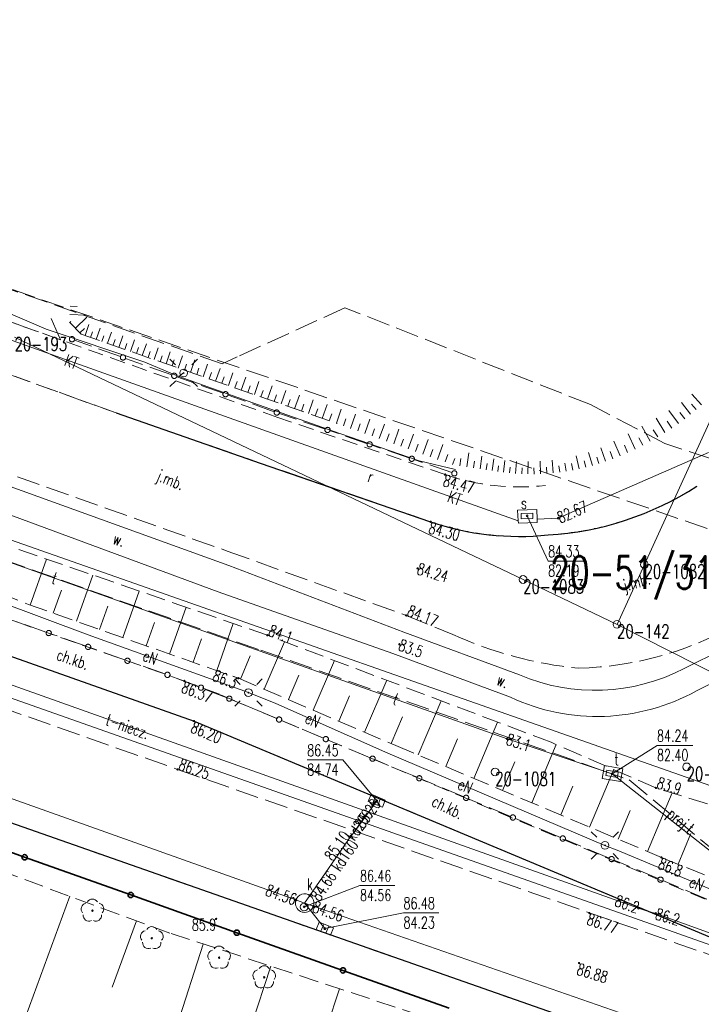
# Model space of a CAD drawing. Header units: metres. Extents: x 7505752 to 7507120, y 5839999 to 5840598.
# Tile 6 of 35: x 7506031 to 7506075, y 5840411 to 5840475. Entities that reach past the tile are written whole.
import ezdxf
from ezdxf.enums import TextEntityAlignment as Align

# ---------------------------------------------------------------- set-up
doc = ezdxf.new("R2010")
doc.units = ezdxf.units.M
for name, pattern in [('2_1', [0]), ('2_OTKC', [1.5, 1, -0.5]), ('2_OTKG', [1.5, 1, -0.5]), ('2_OTKJ', [2, 1.5, -0.5]), ('2_OTKK', [0]), ('2_OTKR', [0]), ('2_OTRK', [1.75, 1.25, -0.5]), ('2_OTRKG', [1.75, 1.25, -0.5]), ('4_SUEP_A', [0]), ('4_SUKP', [0]), ('4_SULL', [0]), ('4_SUPK', [0]), ('4_SUPP_P', [2, 1.5, -0.5]), ('4_SUTP_A', [0]), ('GDE', [0])]:
    doc.linetypes.add(name, pattern=pattern)
doc.layers.get('0').update_dxf_attribs({"color": 250, "linetype": 'CONTINUOUS', "lineweight": 100})
for name, color, linetype, lineweight in [('Dzialki', 7, 'GDE', 18), ('Numery_dzialek', 7, 'CONTINUOUS', 20), ('Numery_punktow', 7, 'CONTINUOUS', 9), ('OTK_E_T_0', 7, 'CONTINUOUS', 0), ('OTK_E_T_1', 7, 'CONTINUOUS', 0), ('OTK_E_T_2', 7, 'CONTINUOUS', 0), ('OTK_E_T_4', 7, 'CONTINUOUS', 0), ('OTK_L_0', 7, '2_OTKJ', 18), ('OTK_L_1', 7, '2_OTKK', 25), ('OTK_L_11', 7, 'CONTINUOUS', 18), ('OTK_L_2', 7, '2_OTKC', 18), ('OTK_L_3', 7, '2_OTKG', 18), ('OTK_L_5', 7, 'CONTINUOUS', 18), ('OTO_L_0', 7, 'CONTINUOUS', 35), ('OTR_L_1', 7, '2_OTRK', 18), ('OTR_T_0', 7, 'CONTINUOUS', 18), ('OTR_T_1', 7, 'CONTINUOUS', 18), ('Punkty', 7, 'CONTINUOUS', 18), ('SUE_T_3', 7, 'CONTINUOUS', 18), ('SUEP_E_T_0', 1, 'CONTINUOUS', 0), ('SUEP_L_0', 1, '4_SUEP_A', 18), ('SUL_E_T_0', 7, 'CONTINUOUS', 0), ('SUL_L_0', 7, '4_SULL', 18), ('SUP_E_T_1', 7, 'CONTINUOUS', 0), ('SUP_L_1', 7, '4_SUPK', 18), ('SUP_T_4', 7, 'CONTINUOUS', 18), ('SUSR_T_0', 7, 'CONTINUOUS', 18)]:
    doc.layers.add(name, color=color, linetype=linetype, lineweight=lineweight)
for name, color, linetype, lineweight, true_color in [('OTZ_T_0', 96, 'CONTINUOUS', 18, 0x008000), ('P_SUGP_L_0', 52, '4_SUPP_P', 18, 0xbfbf00), ('P_SUKP_L_0', 36, '4_SUPP_P', 18, 0x803300), ('P_SUTP_E_T_0', 30, 'CONTINUOUS', 0, 0xff9100), ('P_SUTP_L_0', 30, '4_SUPP_P', 18, 0xff9100), ('SUK_T_1', 36, 'CONTINUOUS', 18, 0x803300), ('SUKP_E_T_0', 36, 'CONTINUOUS', 0, 0x803300), ('SUKP_L_0', 36, '4_SUKP', 18, 0x803300), ('SUKR_T_0', 36, 'CONTINUOUS', 18, 0x803300), ('SUTP_E_T_0', 30, 'CONTINUOUS', 0, 0xff9100), ('SUTP_L_0', 30, '4_SUTP_A', 18, 0xff9100), ('SUTR_T_0', 30, 'CONTINUOUS', 18, 0xff9100)]:
    doc.layers.add(name, color=color, linetype=linetype, lineweight=lineweight, true_color=true_color)
doc.styles.get("Standard").update_dxf_attribs({"font": 'Simplex.SHX', "width": 0.75})

# ---------------------------------------------------------------- blocks, each defined once
blk = doc.blocks.new('GRT')
at = {"linetype": 'CONTINUOUS'}
blk.add_circle((0, 0), 0.25, dxfattribs=at)
blk = doc.blocks.new('2_OTRN')
at = {"linetype": 'CONTINUOUS'}
blk.add_circle((0, 0), 0.045, dxfattribs=at)
blk = doc.blocks.new('2_OTRS')
at = {"linetype": 'CONTINUOUS'}
blk.add_circle((0, 0), 0.045, dxfattribs=at)
blk = doc.blocks.new('2_OTZL')
at = {"linetype": 'CONTINUOUS'}
blk.add_circle((0, 0), 0.045, dxfattribs=at)
for centre, start, end in [((0, 0.375), 30.14012, 149.85988), ((-0.357, 0.116), 102.14447, 221.86002), ((0.357, 0.116), 318.13998, 77.85553), ((-0.22, -0.303), 174.14818, 293.85423), ((0.22, -0.303), 246.14577, 5.85182)]:
    blk.add_arc(centre, 0.375, start, end, dxfattribs=at)
blk = doc.blocks.new('4_SUEO_W')
at = {"linetype": 'CONTINUOUS'}
for p, q in [((-0.53035, 0.53035), (-0.8839, 0.8839)), ((0.53035, 0.53035), (0.8839, 0.8839)), ((-0.53035, -0.53035), (-0.8839, -0.8839)), ((0.53035, -0.53035), (0.8839, -0.8839))]:
    blk.add_line(p, q, dxfattribs=at)
blk.add_circle((0, 0), 0.025, dxfattribs=at)
blk = doc.blocks.new('4_SUPP')
at = {"linetype": 'CONTINUOUS'}
blk.add_circle((0, 0), 0.25, dxfattribs=at)
blk = doc.blocks.new('4_SUKK')
at = {"linetype": 'CONTINUOUS'}
for p, q in [((-0.5, -0.25), (-0.5, 0.25)), ((-0.5, 0.25), (0.5, 0.25)), ((-0.175, 0.25), (-0.175, -0.25)), ((0.175, 0.25), (0.175, -0.25)), ((0.5, 0.25), (0.5, -0.25)), ((0.5, -0.25), (-0.5, -0.25))]:
    blk.add_line(p, q, dxfattribs=at)
blk = doc.blocks.new('4_SUPS')
at = {"linetype": 'CONTINUOUS'}
blk.add_circle((0, 0), 0.0625, dxfattribs=at)
blk = doc.blocks.new('4_SUPW')
at = {"linetype": 'CONTINUOUS'}
blk.add_circle((0, 0), 0.25, dxfattribs=at)
blk = doc.blocks.new('4_SUPW_B')
at = {"linetype": 'CONTINUOUS'}
for p, q in [((0.375, 0.175), (-0.375, 0.175)), ((-0.375, 0.175), (-0.375, -0.175)), ((0.375, -0.175), (0.375, 0.175)), ((-0.375, -0.175), (0.375, -0.175))]:
    blk.add_line(p, q, dxfattribs=at)

msp = doc.modelspace()

# ---------------------------------------------------------------- linework, layer by layer
at = {"layer": 'Dzialki'}
for p, q in [((7506087.14, 5840474.74), (7506071.09, 5840439.53)), ((7505968.28, 5840462.83), (7506081.03, 5840423.23)), ((7506030.37, 5840454.23), (7506063.25, 5840438.56)), ((7506071.09, 5840439.53), (7506069.32, 5840435.66)), ((7506063.25, 5840438.56), (7506069.32, 5840435.66)), ((7506069.32, 5840435.66), (7506080.03, 5840430.23))]:
    msp.add_line(p, q, dxfattribs=at)
at = {"layer": 'OTK_L_0', "linetype": '2_OTKJ'}
for p, q in [((7506026.52, 5840456.49), (7506033.33, 5840454.06)), ((7506033.33, 5840454.06), (7506032.71, 5840455.5)), ((7506036.93, 5840449.33), (7506024.78, 5840453.71)), ((7506046.25, 5840446.09), (7506036.93, 5840449.33)), ((7506024.89, 5840447.2), (7506044.12, 5840440.4)), ((7506057.27, 5840442.29), (7506046.25, 5840446.09)), ((7506044.12, 5840440.4), (7506055.68, 5840436.24)), ((7506041.97, 5840429.41), (7506011.6, 5840440.13)), ((7506010.5, 5840436.97), (7506040.91, 5840426.29)), ((7506055.68, 5840436.24), (7506058.71, 5840435.01)), ((7506091.8, 5840408.57), (7506041.97, 5840429.41)), ((7506066.065, 5840410.234), (7506018.233, 5840427.002)), ((7506040.91, 5840426.29), (7506091.8, 5840408.57))]:
    msp.add_line(p, q, dxfattribs=at)
for centre, radius, start, end in [((7506063.657, 5840461.375), 19.972, 273.48257, 302.81402), ((7506063.011, 5840459.221), 17.878, 251.26873, 275.96815), ((7506066.379, 5840454.075), 21.25, 271.16287, 301.87478), ((7506069.359, 5840458.44), 25.737, 245.55772, 264.31545)]:
    msp.add_arc(centre, radius, start, end, dxfattribs=at)
at = {"layer": 'OTK_L_1', "linetype": '2_OTKK'}
for p, q in [((7506036.93, 5840449.33), (7506046.25, 5840446.09)), ((7506046.25, 5840446.09), (7506057.27, 5840442.29)), ((7506011.6, 5840440.13), (7506041.97, 5840429.41)), ((7506041.97, 5840429.41), (7506091.8, 5840408.57)), ((7506066.065, 5840410.234), (7506018.233, 5840427.002))]:
    msp.add_line(p, q, dxfattribs=at)
for centre, radius, start, end in [((7506063.657, 5840461.375), 19.972, 273.48257, 302.81402), ((7506063.011, 5840459.221), 17.878, 251.26873, 275.96815)]:
    msp.add_arc(centre, radius, start, end, dxfattribs=at)
at = {"layer": 'OTK_L_11', "linetype": '2_OTKJ'}
for p, q in [((7506037.215, 5840452.968), (7506034.249, 5840454.029)), ((7506040.53, 5840451.781), (7506037.537, 5840452.852)), ((7506043.845, 5840450.594), (7506040.852, 5840451.666)), ((7506047.16, 5840449.407), (7506044.167, 5840450.479)), ((7506050.471, 5840448.271), (7506047.49, 5840449.292)), ((7506053.193, 5840447.339), (7506050.735, 5840448.181)), ((7506055.916, 5840446.407), (7506053.458, 5840447.249)), ((7506058.639, 5840445.475), (7506056.181, 5840446.317)), ((7506032.451, 5840435.145), (7506029.48, 5840436.19)), ((7506034.997, 5840434.249), (7506032.699, 5840435.058)), ((7506037.543, 5840433.352), (7506035.245, 5840434.161)), ((7506040.09, 5840432.456), (7506037.791, 5840433.265)), ((7506042.315, 5840431.61), (7506040.362, 5840432.357)), ((7506044.161, 5840430.894), (7506042.514, 5840431.533)), ((7506047.322, 5840429.574), (7506044.416, 5840430.79)), ((7506050.344, 5840428.308), (7506047.615, 5840429.451)), ((7506053.366, 5840427.043), (7506050.637, 5840428.185)), ((7506056.389, 5840425.777), (7506053.66, 5840426.92)), ((7506059.411, 5840424.511), (7506056.682, 5840425.654)), ((7506062.433, 5840423.246), (7506059.704, 5840424.388)), ((7506065.659, 5840421.888), (7506062.756, 5840423.11)), ((7506068.818, 5840420.557), (7506065.966, 5840421.758)), ((7506071.977, 5840419.227), (7506069.125, 5840420.428)), ((7506075.136, 5840417.897), (7506072.284, 5840419.098))]:
    msp.add_line(p, q, dxfattribs=at)
for centre in [(7506034.08, 5840454.09), (7506037.376, 5840452.91), (7506040.691, 5840451.723), (7506044.006, 5840450.536), (7506047.32, 5840449.35), (7506047.32, 5840449.35), (7506050.603, 5840448.226), (7506053.326, 5840447.294), (7506056.049, 5840446.362), (7506058.8, 5840445.42), (7506032.575, 5840435.101), (7506035.121, 5840434.205), (7506037.667, 5840433.309), (7506040.25, 5840432.4), (7506040.25, 5840432.4), (7506042.42, 5840431.57), (7506042.42, 5840431.57), (7506044.25, 5840430.86), (7506044.25, 5840430.86), (7506047.468, 5840429.512), (7506050.491, 5840428.247), (7506053.513, 5840426.981), (7506056.535, 5840425.715), (7506059.558, 5840424.45), (7506062.59, 5840423.18), (7506062.59, 5840423.18), (7506065.812, 5840421.823), (7506068.971, 5840420.493), (7506072.131, 5840419.162)]:
    msp.add_circle(centre, 0.17, dxfattribs=at)
at = {"layer": 'OTK_L_2', "linetype": '2_OTKC'}
for p, q in [((7506041.35, 5840432), (7506012.55, 5840442.14)), ((7506011.6, 5840440.13), (7506041.97, 5840429.41)), ((7506043.61, 5840431.14), (7506041.35, 5840432)), ((7506075.01, 5840417.9), (7506043.61, 5840431.14)), ((7506041.97, 5840429.41), (7506091.8, 5840408.57))]:
    msp.add_line(p, q, dxfattribs=at)
at = {"layer": 'OTK_L_3', "linetype": '2_OTKG'}
for p, q in [((7506033.33, 5840454.06), (7506026.52, 5840456.49)), ((7506024.78, 5840453.71), (7506036.93, 5840449.33)), ((7506047.38, 5840449.04), (7506033.33, 5840454.06)), ((7506036.93, 5840449.33), (7506046.25, 5840446.09)), ((7506058.2, 5840445.34), (7506047.38, 5840449.04)), ((7506046.25, 5840446.09), (7506057.27, 5840442.29))]:
    msp.add_line(p, q, dxfattribs=at)
for centre, radius, start, end in [((7506062.987, 5840459.286), 14.745, 251.05538, 276.63257), ((7506063.657, 5840461.375), 19.972, 273.48257, 302.81402), ((7506063.011, 5840459.221), 17.878, 251.26873, 275.96815)]:
    msp.add_arc(centre, radius, start, end, dxfattribs=at)
at = {"layer": 'OTK_L_5', "linetype": '2_OTKR'}
for p, q in [((7506044.22, 5840439.46), (7506024.18, 5840446.7)), ((7506023.35, 5840445.2), (7506043.52, 5840437.77)), ((7506055.53, 5840435.15), (7506044.22, 5840439.46)), ((7506043.52, 5840437.77), (7506054.83, 5840433.77)), ((7506080.77, 5840436.36), (7506073.66, 5840432.8)), ((7506063.02, 5840432.39), (7506055.53, 5840435.15)), ((7506074.46, 5840431.37), (7506081.35, 5840434.85)), ((7506054.83, 5840433.77), (7506062.44, 5840430.95))]:
    msp.add_line(p, q, dxfattribs=at)
for centre, radius, start, end in [((7506067.903, 5840443.929), 12.53, 247.06305, 297.35042), ((7506068.039, 5840442.927), 13.221, 244.94551, 299.05689)]:
    msp.add_arc(centre, radius, start, end, dxfattribs=at)
at = {"layer": 'OTO_L_0'}
for p, q in [((7506031.016, 5840420.611), (7506024.154, 5840423.048)), ((7506037.877, 5840418.173), (7506031.016, 5840420.611)), ((7506044.738, 5840415.736), (7506037.877, 5840418.173)), ((7506051.6, 5840413.298), (7506044.738, 5840415.736)), ((7506058.461, 5840410.861), (7506051.6, 5840413.298))]:
    msp.add_line(p, q, dxfattribs=at)
for centre in [(7506031.016, 5840420.611), (7506037.877, 5840418.173), (7506044.738, 5840415.736), (7506051.6, 5840413.298)]:
    msp.add_circle(centre, 0.17, dxfattribs=at)
at = {"layer": 'OTR_L_1', "linetype": '2_1'}
for p, q in [((7506033.957, 5840456.222), (7506034.415, 5840456.202)), ((7506033.933, 5840455.689), (7506035, 5840455.64)), ((7506034.3, 5840454.795), (7506035.033, 5840455.519)), ((7506033.938, 5840455.162), (7506034.002, 5840455.225)), ((7506034.927, 5840454.33), (7506035.177, 5840455.044)), ((7506034.596, 5840454.495), (7506034.896, 5840454.791)), ((7506035.287, 5840454.205), (7506035.412, 5840454.564)), ((7506035.648, 5840454.078), (7506035.901, 5840454.801)), ((7506036.012, 5840453.951), (7506036.139, 5840454.315)), ((7506036.378, 5840453.824), (7506036.634, 5840454.556)), ((7506037.117, 5840453.565), (7506037.376, 5840454.307)), ((7506036.746, 5840453.695), (7506036.875, 5840454.063)), ((7506037.49, 5840453.435), (7506037.62, 5840453.808)), ((7506037.865, 5840453.304), (7506038.127, 5840454.055)), ((7506038.242, 5840453.172), (7506038.374, 5840453.55)), ((7506038.622, 5840453.04), (7506038.887, 5840453.799)), ((7506039.388, 5840452.772), (7506039.657, 5840453.541)), ((7506039.004, 5840452.906), (7506039.137, 5840453.288)), ((7506039.775, 5840452.637), (7506039.91, 5840453.024)), ((7506040.164, 5840452.501), (7506040.436, 5840453.28)), ((7506040.95, 5840452.227), (7506041.225, 5840453.015)), ((7506040.556, 5840452.364), (7506040.693, 5840452.756)), ((7506041.347, 5840452.088), (7506041.485, 5840452.485)), ((7506041.746, 5840451.949), (7506042.024, 5840452.747)), ((7506042.551, 5840451.668), (7506042.833, 5840452.475)), ((7506042.147, 5840451.809), (7506042.287, 5840452.21)), ((7506042.957, 5840451.526), (7506043.099, 5840451.932)), ((7506043.366, 5840451.383), (7506043.651, 5840452.201)), ((7506043.777, 5840451.239), (7506043.921, 5840451.651)), ((7506044.191, 5840451.095), (7506044.48, 5840451.923)), ((7506045.027, 5840450.803), (7506045.319, 5840451.641)), ((7506044.608, 5840450.949), (7506044.753, 5840451.366)), ((7506045.448, 5840450.656), (7506045.596, 5840451.077)), ((7506045.872, 5840450.508), (7506046.169, 5840451.356)), ((7506046.729, 5840450.209), (7506047.029, 5840451.067)), ((7506046.299, 5840450.359), (7506046.448, 5840450.785)), ((7506047.161, 5840450.058), (7506047.312, 5840450.49)), ((7506047.596, 5840449.906), (7506047.899, 5840450.775)), ((7506048.473, 5840449.599), (7506048.781, 5840450.48)), ((7506074.785, 5840449.844), (7506074.157, 5840450.53)), ((7506048.033, 5840449.753), (7506048.186, 5840450.19)), ((7506048.916, 5840449.445), (7506049.071, 5840449.888)), ((7506049.362, 5840449.289), (7506049.673, 5840450.18)), ((7506050.261, 5840448.975), (7506050.576, 5840449.877)), ((7506074.071, 5840449.244), (7506073.48, 5840450)), ((7506074.432, 5840449.541), (7506074.13, 5840449.896)), ((7506049.81, 5840449.132), (7506049.967, 5840449.581)), ((7506050.715, 5840448.816), (7506050.873, 5840449.27)), ((7506051.172, 5840448.657), (7506051.491, 5840449.57)), ((7506052.09, 5840448.33), (7506052.417, 5840449.25)), ((7506073.289, 5840448.651), (7506072.679, 5840449.493)), ((7506073.694, 5840448.949), (7506073.384, 5840449.345)), ((7506051.63, 5840448.494), (7506051.793, 5840448.952)), ((7506052.551, 5840448.166), (7506052.715, 5840448.627)), ((7506053.014, 5840448.001), (7506053.343, 5840448.927)), ((7506053.943, 5840447.67), (7506054.275, 5840448.602)), ((7506071.472, 5840447.496), (7506070.928, 5840448.46)), ((7506072.417, 5840448.057), (7506071.844, 5840448.988)), ((7506072.863, 5840448.352), (7506072.566, 5840448.797)), ((7506053.478, 5840447.836), (7506053.643, 5840448.3)), ((7506054.41, 5840447.504), (7506054.577, 5840447.971)), ((7506054.879, 5840447.337), (7506055.213, 5840448.275)), ((7506055.821, 5840447.002), (7506056.156, 5840447.945)), ((7506070.493, 5840446.99), (7506070.034, 5840447.969)), ((7506071.951, 5840447.771), (7506071.662, 5840448.242)), ((7506055.349, 5840447.17), (7506055.516, 5840447.64)), ((7506056.294, 5840446.834), (7506056.462, 5840447.307)), ((7506056.768, 5840446.665), (7506057.106, 5840447.614)), ((7506057.722, 5840446.325), (7506058.062, 5840447.28)), ((7506069.516, 5840446.555), (7506069.119, 5840447.493)), ((7506070.003, 5840446.761), (7506069.797, 5840447.249)), ((7506070.984, 5840447.235), (7506070.733, 5840447.723)), ((7506057.244, 5840446.495), (7506057.414, 5840446.971)), ((7506058.201, 5840446.155), (7506058.372, 5840446.634)), ((7506059.612, 5840445.838), (7506059.747, 5840446.748)), ((7506060.462, 5840445.711), (7506060.585, 5840446.542)), ((7506066.88, 5840445.718), (7506066.685, 5840446.557)), ((7506067.723, 5840445.931), (7506067.484, 5840446.768)), ((7506068.584, 5840446.201), (7506068.28, 5840447.077)), ((7506069.042, 5840446.369), (7506068.869, 5840446.825)), ((7506058.682, 5840445.984), (7506058.822, 5840446.378)), ((7506059.156, 5840445.905), (7506059.227, 5840446.382)), ((7506060.046, 5840445.773), (7506060.111, 5840446.208)), ((7506060.859, 5840445.652), (7506060.918, 5840446.049)), ((7506061.238, 5840445.596), (7506061.35, 5840446.354)), ((7506061.61, 5840445.541), (7506061.666, 5840445.913)), ((7506061.989, 5840445.491), (7506062.073, 5840446.25)), ((7506062.762, 5840445.416), (7506062.811, 5840446.197)), ((7506063.558, 5840445.383), (7506063.569, 5840446.183)), ((7506064.371, 5840445.393), (7506064.343, 5840446.209)), ((7506065.199, 5840445.45), (7506065.13, 5840446.28)), ((7506065.617, 5840445.499), (7506065.561, 5840445.916)), ((7506066.039, 5840445.556), (7506065.944, 5840446.075)), ((7506066.458, 5840445.632), (7506066.381, 5840446.052)), ((7506067.303, 5840445.816), (7506067.205, 5840446.239)), ((7506068.144, 5840446.054), (7506068.009, 5840446.471)), ((7506062.372, 5840445.448), (7506062.415, 5840445.831)), ((7506063.158, 5840445.392), (7506063.182, 5840445.787)), ((7506063.963, 5840445.379), (7506063.949, 5840445.784)), ((7506064.784, 5840445.415), (7506064.75, 5840445.827)), ((7506031.383, 5840436.91), (7506032.427, 5840439.882)), ((7506034.368, 5840435.861), (7506035.419, 5840438.851)), ((7506032.873, 5840436.387), (7506033.397, 5840437.877)), ((7506037.372, 5840434.805), (7506038.429, 5840437.814)), ((7506035.868, 5840435.334), (7506036.395, 5840436.833)), ((7506040.394, 5840433.743), (7506041.458, 5840436.77)), ((7506038.881, 5840434.275), (7506039.411, 5840435.784)), ((7506043.435, 5840432.674), (7506044.506, 5840435.72)), ((7506041.913, 5840433.209), (7506042.446, 5840434.727)), ((7506046.505, 5840431.469), (7506047.818, 5840434.542)), ((7506044.968, 5840432.125), (7506045.608, 5840433.622)), ((7506049.681, 5840430.111), (7506051.053, 5840433.322)), ((7506048.075, 5840430.797), (7506048.747, 5840432.368)), ((7506052.999, 5840428.694), (7506054.432, 5840432.048)), ((7506051.322, 5840429.41), (7506052.023, 5840431.051)), ((7506056.464, 5840427.222), (7506057.939, 5840430.725)), ((7506054.713, 5840427.961), (7506055.445, 5840429.675)), ((7506060.07, 5840425.704), (7506061.602, 5840429.344)), ((7506058.25, 5840426.47), (7506059.001, 5840428.256)), ((7506063.807, 5840424.13), (7506065.393, 5840427.895)), ((7506061.925, 5840424.922), (7506062.706, 5840426.778)), ((7506067.538, 5840422.559), (7506069.104, 5840426.278)), ((7506065.678, 5840423.342), (7506066.466, 5840425.213)), ((7506071.28, 5840420.983), (7506072.875, 5840424.771)), ((7506069.386, 5840421.781), (7506070.164, 5840423.629)), ((7506073.272, 5840420.158), (7506074.088, 5840422.155)), ((7506033.949, 5840418.087), (7506030.775, 5840409.469)), ((7506038.258, 5840416.5), (7506036.68, 5840412.218)), ((7506042.568, 5840415.003), (7506039.732, 5840406.267)), ((7506046.932, 5840413.572), (7506045.47, 5840409.133)), ((7506051.371, 5840412.111), (7506048.398, 5840403.079))]:
    msp.add_line(p, q, dxfattribs=at)
at = {"layer": 'OTR_L_1', "linetype": '2_OTRKG'}
for p, q in [((7506033.91, 5840455.19), (7506034.67, 5840454.42)), ((7506034.67, 5840454.42), (7506051.22, 5840448.64)), ((7506022.9, 5840440.22), (7506031.27, 5840436.95)), ((7506031.27, 5840436.95), (7506044.84, 5840432.18)), ((7506044.84, 5840432.18), (7506055.02, 5840427.83)), ((7506055.02, 5840427.83), (7506072.19, 5840420.6)), ((7506021.172, 5840422.792), (7506040.494, 5840415.676)), ((7506072.19, 5840420.6), (7506090.92, 5840412.95)), ((7506040.494, 5840415.676), (7506043.812, 5840414.6)), ((7506043.812, 5840414.6), (7506060.382, 5840409.144))]:
    msp.add_line(p, q, dxfattribs=at)
at = {"layer": 'OTR_L_1', "linetype": '2_OTRK'}
for p, q in [((7506046.71, 5840434.96), (7506024.25, 5840442.7)), ((7506065.06, 5840428.04), (7506046.71, 5840434.96)), ((7506071.83, 5840425.09), (7506065.06, 5840428.04)), ((7506090.23, 5840419.47), (7506071.83, 5840425.09))]:
    msp.add_line(p, q, dxfattribs=at)
at = {"layer": 'P_SUGP_L_0', "linetype": '4_SUPP_P'}
for p, q in [((7506043.787, 5840452.493), (7506026.446, 5840458.593)), ((7506026.446, 5840458.593), (7506269.982, 5840374.94)), ((7506051.729, 5840456.128), (7506044.768, 5840452.942)), ((7506067.603, 5840449.863), (7506051.729, 5840456.128)), ((7506044.768, 5840452.942), (7506043.787, 5840452.493)), ((7506072.41, 5840447.36), (7506067.603, 5840449.863)), ((7506090.605, 5840441.33), (7506072.41, 5840447.36))]:
    msp.add_line(p, q, dxfattribs=at)
at = {"layer": 'P_SUKP_L_0', "linetype": '4_SUPP_P'}
msp.add_line((7506052.32, 5840422.24), (7506053.689, 5840424.23), dxfattribs=at)
at = {"layer": 'P_SUTP_L_0', "linetype": '4_SUPP_P'}
for p, q in [((7505973.02, 5840459.747), (7506046.292, 5840433.986)), ((7506046.292, 5840433.986), (7506068.303, 5840426.247)), ((7506068.303, 5840426.247), (7506070.114, 5840425.61)), ((7506070.114, 5840425.61), (7506086.942, 5840411.555))]:
    msp.add_line(p, q, dxfattribs=at)
at = {"layer": 'SUEP_L_0', "linetype": '4_SUEP_A'}
for p, q in [((7506026.56, 5840457.24), (7506032.42, 5840454.74)), ((7506032.42, 5840454.74), (7506038.8, 5840452.6)), ((7506038.8, 5840452.6), (7506040.99, 5840451.68)), ((7506041.3, 5840451.91), (7506040.99, 5840451.68)), ((7506040.99, 5840451.68), (7506045.41, 5840450.1)), ((7506045.41, 5840450.1), (7506051.4, 5840448)), ((7506051.4, 5840448), (7506056.52, 5840446.24)), ((7506056.52, 5840446.24), (7506058.88, 5840445.67)), ((7506035.13, 5840434.98), (7506023.02, 5840439.5)), ((7506045.49, 5840431.25), (7506035.13, 5840434.98)), ((7506020.081, 5840434.436), (7506067.573, 5840417.696)), ((7506047.26, 5840430.54), (7506045.49, 5840431.25)), ((7506054.51, 5840427.34), (7506047.26, 5840430.54)), ((7506068.54, 5840421.38), (7506054.51, 5840427.34)), ((7506069.32, 5840421.06), (7506068.54, 5840421.38)), ((7506082.32, 5840415.63), (7506069.32, 5840421.06)), ((7506067.573, 5840417.696), (7506089.357, 5840409.975))]:
    msp.add_line(p, q, dxfattribs=at)
at = {"layer": 'SUKP_L_0', "linetype": '4_SUKP'}
for p, q in [((7506002.433, 5840434.287), (7506048.556, 5840417.848)), ((7506053.78, 5840424.26), (7506052.319, 5840422.239)), ((7506049.464, 5840418.139), (7506052.115, 5840421.971)), ((7506052.115, 5840421.971), (7506052.32, 5840422.24)), ((7506049.122, 5840417.647), (7506049.464, 5840418.139)), ((7506048.556, 5840417.848), (7506049.122, 5840417.647)), ((7506049.493, 5840417.176), (7506049.122, 5840417.647)), ((7506049.122, 5840417.647), (7506049.688, 5840417.45)), ((7506049.688, 5840417.45), (7506095.945, 5840401.392)), ((7506050.423, 5840415.996), (7506049.493, 5840417.176))]:
    msp.add_line(p, q, dxfattribs=at)
at = {"layer": 'SUKR_T_0', "linetype": 'CONTINUOUS', "lineweight": 0}
for p, q in [((7506049.291, 5840426.896), (7506051.598, 5840426.896)), ((7506053.78, 5840424.26), (7506051.598, 5840426.896)), ((7506049.093, 5840417.397), (7506052.701, 5840418.785)), ((7506052.701, 5840418.785), (7506054.954, 5840418.785)), ((7506050.423, 5840415.996), (7506055.516, 5840417.013)), ((7506055.516, 5840417.013), (7506057.796, 5840417.013))]:
    msp.add_line(p, q, dxfattribs=at)
at = {"layer": 'SUL_L_0', "linetype": '4_SULL'}
for p, q in [((7506019.6, 5840457.78), (7506062.935, 5840442.36)), ((7506065.51, 5840442.52), (7506075.24, 5840446.77)), ((7506064.15, 5840442.461), (7506065.51, 5840442.52))]:
    msp.add_line(p, q, dxfattribs=at)
at = {"layer": 'SUP_L_1', "linetype": '4_SUPK'}
for p, q in [((7506064.13, 5840443.08), (7506062.89, 5840443.04)), ((7506062.89, 5840443.04), (7506062.935, 5840442.36)), ((7506064.15, 5840442.461), (7506064.13, 5840443.08)), ((7506062.935, 5840442.36), (7506062.94, 5840442.2)), ((7506062.94, 5840442.2), (7506064.16, 5840442.25)), ((7506064.16, 5840442.25), (7506064.15, 5840442.461)), ((7506068.5, 5840426.55), (7506068.36, 5840425.7)), ((7506069.69, 5840426.33), (7506068.5, 5840426.55)), ((7506069.55, 5840425.51), (7506069.69, 5840426.33)), ((7506068.36, 5840425.7), (7506069.55, 5840425.51))]:
    msp.add_line(p, q, dxfattribs=at)
for start, end in [(55.14871, 160.38354), (340.85572, 55.14871), (160.38354, 235.1487), (308.25056, 340.85572), (235.14871, 308.25056)]:
    msp.add_arc((7506049.122, 5840417.647), 0.6, start, end, dxfattribs=at)
at = {"layer": 'SUSR_T_0', "linetype": 'CONTINUOUS', "lineweight": 0}
for p, q in [((7506063.5, 5840442.67), (7506064.865, 5840439.755)), ((7506064.865, 5840439.755), (7506067.145, 5840439.755))]:
    msp.add_line(p, q, dxfattribs=at)
at = {"layer": 'SUTP_L_0', "linetype": '4_SUTP_A'}
for p, q in [((7506000.213, 5840442.408), (7506070.716, 5840417.318)), ((7506062.21, 5840428.27), (7506021.97, 5840442.55)), ((7506069, 5840426), (7506062.21, 5840428.27)), ((7506081.71, 5840415.99), (7506069, 5840426)), ((7506070.716, 5840417.318), (7506071.298, 5840417.122)), ((7506071.835, 5840416.971), (7506071.298, 5840417.122)), ((7506087.839, 5840411.183), (7506071.835, 5840416.971))]:
    msp.add_line(p, q, dxfattribs=at)
at = {"layer": 'SUTR_T_0', "linetype": 'CONTINUOUS', "lineweight": 0}
for p, q in [((7506069, 5840426), (7506071.908, 5840427.836)), ((7506071.908, 5840427.836), (7506074.215, 5840427.836))]:
    msp.add_line(p, q, dxfattribs=at)

# ---------------------------------------------------------------- block references
at = {"layer": 'OTR_T_0'}
for p in [(7506058.2, 5840445.34), (7506057.27, 5840442.29), (7506056.43, 5840439.28), (7506055.68, 5840436.24), (7506041.35, 5840432), (7506041.97, 5840429.41), (7506040.91, 5840426.29), (7506067.538, 5840417.005), (7506066.871, 5840413.77)]:
    msp.add_blockref('2_OTRS', p, dxfattribs=at)
at = {"layer": 'OTR_T_1'}
for p in [(7506046.71, 5840434.96), (7506055.25, 5840434.37), (7506044.84, 5840432.18), (7506071.83, 5840425.09), (7506072.19, 5840420.6), (7506043.398, 5840416.627)]:
    msp.add_blockref('2_OTRN', p, dxfattribs=at)
at = {"layer": 'OTZ_T_0'}
for p in [(7506035.4, 5840417.16), (7506039.24, 5840415.38), (7506043.59, 5840414.12), (7506046.51, 5840412.85)]:
    msp.add_blockref('2_OTZL', p, dxfattribs=at)
at = {"layer": 'Punkty'}
for p in [(7506071.09, 5840439.53), (7506063.25, 5840438.56), (7506069.32, 5840435.66), (7506061.44, 5840426.12), (7506073.82, 5840426.45)]:
    msp.add_blockref('GRT', p, dxfattribs=at)
at = {"layer": 'SUE_T_3'}
for name, p in [('4_SUEO_W', (7506041.3, 5840451.91)), ('4_SUPP', (7506041.3, 5840451.91)), ('4_SUEO_W', (7506045.49, 5840431.25)), ('4_SUPP', (7506045.49, 5840431.25)), ('4_SUEO_W', (7506068.54, 5840421.38)), ('4_SUPP', (7506068.54, 5840421.38))]:
    msp.add_blockref(name, p, dxfattribs=at)
at = {"layer": 'SUK_T_1'}
for p, rotation in [((7506053.78, 5840424.26), 337.6259190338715), ((7506050.423, 5840415.996), 338.29937739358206)]:
    msp.add_blockref('4_SUKK', p, dxfattribs=dict(at, rotation=rotation))
at = {"layer": 'SUKR_T_0'}
for p in [(7506053.78, 5840424.26), (7506052.115, 5840421.971), (7506048.556, 5840417.848), (7506049.464, 5840418.139), (7506049.093, 5840417.397), (7506049.688, 5840417.45), (7506050.423, 5840415.996)]:
    msp.add_blockref('4_SUPS', p, dxfattribs=at)
at = {"layer": 'SUP_T_4'}
for p, rotation in [((7506063.5, 5840442.67), 1.864686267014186), ((7506069, 5840426), 350.7354818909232)]:
    msp.add_blockref('4_SUPW_B', p, dxfattribs=dict(at, rotation=rotation))
msp.add_blockref('4_SUPW', (7506049.093, 5840417.397), dxfattribs=at)
at = {"layer": 'SUSR_T_0'}
for p in [(7506063.5, 5840442.67), (7506065.51, 5840442.52)]:
    msp.add_blockref('4_SUPS', p, dxfattribs=at)
at = {"layer": 'SUTR_T_0'}
for p in [(7506062.21, 5840428.27), (7506069, 5840426), (7506070.716, 5840417.318), (7506071.835, 5840416.971)]:
    msp.add_blockref('4_SUPS', p, dxfattribs=at)

# ---------------------------------------------------------------- texts
at = {"layer": 'Numery_dzialek', "width": 0.7}
msp.add_text('20-51/31', height=2.1, dxfattribs=at).set_placement((7506065.006, 5840440.062), align=Align.TOP_LEFT)
at = {"layer": 'Numery_punktow', "width": 0.7}
for s, p in [('20-193', (7506030.37, 5840454.23)), ('20-1082', (7506071.09, 5840439.53)), ('20-1083', (7506063.25, 5840438.56)), ('20-142', (7506069.32, 5840435.66)), ('20-1080', (7506073.82, 5840426.45)), ('20-1081', (7506061.44, 5840426.12))]:
    msp.add_text(s, height=0.9, dxfattribs=at).set_placement(p, align=Align.TOP_LEFT)
at = {"layer": 'OTK_E_T_0', "lineweight": 9, "width": 0.7}
for rotation, p in [(338.03944, (7506040.411, 5840444.903)), (16.11342, (7506070.609, 5840438.288))]:
    msp.add_text('j.mb.', height=0.75, rotation=rotation, dxfattribs=at).set_placement(p, align=Align.MIDDLE)
at = {"layer": 'OTK_E_T_1', "lineweight": 9, "width": 0.7}
for rotation, p in [(340.99402, (7506034.137, 5840433.409)), (334.09349, (7506058.368, 5840423.846))]:
    msp.add_text('ch.kb.', height=0.75, rotation=rotation, dxfattribs=at).set_placement(p, align=Align.MIDDLE)
at = {"layer": 'OTK_E_T_2', "lineweight": 9, "width": 0.7}
msp.add_text('r', height=0.75, rotation=342.97947, dxfattribs=at).set_placement((7506053.394, 5840445.213), align=Align.MIDDLE)
at = {"layer": 'OTK_E_T_4', "lineweight": 9, "width": 0.7}
for rotation, p in [(339.17144, (7506037.129, 5840441.125)), (337.6938, (7506061.935, 5840432.002))]:
    msp.add_text('w.', height=0.75, rotation=rotation, dxfattribs=at).set_placement(p, align=Align.MIDDLE)
at = {"layer": 'OTR_T_0', "lineweight": 9, "width": 0.7}
for s, rotation, p in [('84.47', 345.48047, (7506058.2, 5840445.34)), ('84.30', 345.06965, (7506057.27, 5840442.29)), ('86.37', 339.16663, (7506041.35, 5840432)), ('86.20', 337.30425, (7506041.97, 5840429.41)), ('86.77', 341.64929, (7506067.538, 5840417.005)), ('86.88', 343.02927, (7506066.871, 5840413.77))]:
    msp.add_text(s, height=0.75, rotation=rotation, dxfattribs=at).set_placement(p, align=Align.TOP_LEFT)
msp.add_text('84.24', height=0.75, rotation=344.10915, dxfattribs=at).set_placement((7506056.43, 5840439.28), align=Align.MIDDLE_LEFT)
for s, rotation, p in [('84.17', 337.90577, (7506055.68, 5840436.24)), ('86.25', 340.80178, (7506040.91, 5840426.29))]:
    msp.add_text(s, height=0.75, rotation=rotation, dxfattribs=at).set_placement(p)
at = {"layer": 'OTR_T_1', "lineweight": 9, "width": 0.7}
for s, rotation, p in [('84.1', 339.33795, (7506046.71, 5840434.96)), ('83.9', 343.01551, (7506071.83, 5840425.09))]:
    msp.add_text(s, height=0.75, rotation=rotation, dxfattribs=at).set_placement(p)
msp.add_text('83.5', height=0.75, rotation=340.72338, dxfattribs=at).set_placement((7506055.25, 5840434.37), align=Align.MIDDLE_LEFT)
for s, rotation, p in [('86.3', 338.93328, (7506044.84, 5840432.18)), ('85.9', 0.4001, (7506043.398, 5840416.627))]:
    msp.add_text(s, height=0.75, rotation=rotation, dxfattribs=at).set_placement(p, align=Align.TOP_RIGHT)
msp.add_text('86.8', height=0.75, rotation=337.78314, dxfattribs=at).set_placement((7506072.19, 5840420.6), align=Align.TOP_LEFT)
at = {"layer": 'P_SUTP_E_T_0', "lineweight": 9, "width": 0.7}
msp.add_text('proj.t', height=0.75, rotation=320.17846, dxfattribs=at).set_placement((7506073.378, 5840422.884), align=Align.MIDDLE)
at = {"layer": 'SUEP_E_T_0', "lineweight": 9, "width": 0.7}
for rotation, p in [(340.19917, (7506039.144, 5840433.535)), (336.18433, (7506049.642, 5840429.489)), (336.98402, (7506059.516, 5840425.214)), (337.33008, (7506074.473, 5840418.908))]:
    msp.add_text('eN', height=0.75, rotation=rotation, dxfattribs=at).set_placement(p, align=Align.MIDDLE)
at = {"layer": 'SUKP_E_T_0', "lineweight": 9, "width": 0.7}
msp.add_text('kd200', height=0.75, rotation=54.14, dxfattribs=at).set_placement((7506052.657, 5840422.707), align=Align.MIDDLE)
msp.add_text('kd160', height=0.75, rotation=55.32592, dxfattribs=at).set_placement((7506050.79, 5840420.055), align=Align.TOP_LEFT)
at = {"layer": 'SUKR_T_0', "lineweight": 9, "width": 0.7}
for s, p in [('86.45', (7506049.291, 5840427.896)), ('84.74', (7506049.291, 5840426.646)), ('86.46', (7506052.701, 5840419.785)), ('84.56', (7506052.701, 5840418.535)), ('86.48', (7506055.516, 5840418.013)), ('84.23', (7506055.516, 5840416.763))]:
    msp.add_text(s, height=0.75, dxfattribs=at).set_placement(p, align=Align.TOP_LEFT)
for s, rotation, p in [('85.20', 54.8228, (7506053.78, 5840424.26)), ('84.56', 340.38, (7506048.556, 5840417.848))]:
    msp.add_text(s, height=0.75, rotation=rotation, dxfattribs=at).set_placement(p, align=Align.MIDDLE_RIGHT)
msp.add_text('85.10', height=0.75, rotation=55.56688, dxfattribs=at).set_placement((7506052.115, 5840421.971), align=Align.RIGHT)
msp.add_text('84.66', height=0.75, rotation=55.14871, dxfattribs=at).set_placement((7506049.464, 5840418.139), align=Align.TOP_LEFT)
msp.add_text('84.56', height=0.75, rotation=340.58, dxfattribs=at).set_placement((7506049.688, 5840417.45), align=Align.MIDDLE_LEFT)
at = {"layer": 'SUL_E_T_0', "lineweight": 9, "width": 0.7}
for p in [(7506034.047, 5840452.639), (7506058.822, 5840443.823)]:
    msp.add_text('KT', height=0.75, rotation=340.41262, dxfattribs=at).set_placement(p, align=Align.MIDDLE)
at = {"layer": 'SUP_E_T_1', "lineweight": 9, "width": 0.7}
for s, p in [('s', (7506063.107, 5840443.123)), ('t', (7506069.158, 5840426.557)), ('k', (7506049.281, 5840418.488))]:
    msp.add_text(s, height=0.75, dxfattribs=at).set_placement(p)
at = {"layer": 'SUSR_T_0', "lineweight": 9, "width": 0.7}
msp.add_text('82.67', height=0.75, rotation=23.5954, dxfattribs=at).set_placement((7506065.51, 5840442.52), align=Align.MIDDLE_LEFT)
for s, p in [('84.33', (7506064.865, 5840440.755)), ('82.19', (7506064.865, 5840439.505))]:
    msp.add_text(s, height=0.75, dxfattribs=at).set_placement(p, align=Align.TOP_LEFT)
at = {"layer": 'SUTP_E_T_0', "lineweight": 9, "width": 0.7}
for s, rotation, p in [('t', 340.46171, (7506032.959, 5840438.65)), ('t', 340.46171, (7506055.014, 5840430.824)), ('t-niecz.', 340.41089, (7506037.687, 5840429.072))]:
    msp.add_text(s, height=0.75, rotation=rotation, dxfattribs=at).set_placement(p, align=Align.MIDDLE)
at = {"layer": 'SUTR_T_0', "lineweight": 9, "width": 0.7}
for s, p in [('84.24', (7506071.908, 5840428.836)), ('82.40', (7506071.908, 5840427.586))]:
    msp.add_text(s, height=0.75, dxfattribs=at).set_placement(p, align=Align.TOP_LEFT)
for s, rotation, p in [('83.1', 342.17027, (7506062.21, 5840428.27)), ('86.2', 344.35947, (7506071.835, 5840416.971))]:
    msp.add_text(s, height=0.75, rotation=rotation, dxfattribs=at).set_placement(p, align=Align.MIDDLE_LEFT)
msp.add_text('86.2', height=0.75, rotation=340.63531, dxfattribs=at).set_placement((7506070.716, 5840417.318), align=Align.MIDDLE_RIGHT)

doc.saveas('drawing.dxf')
